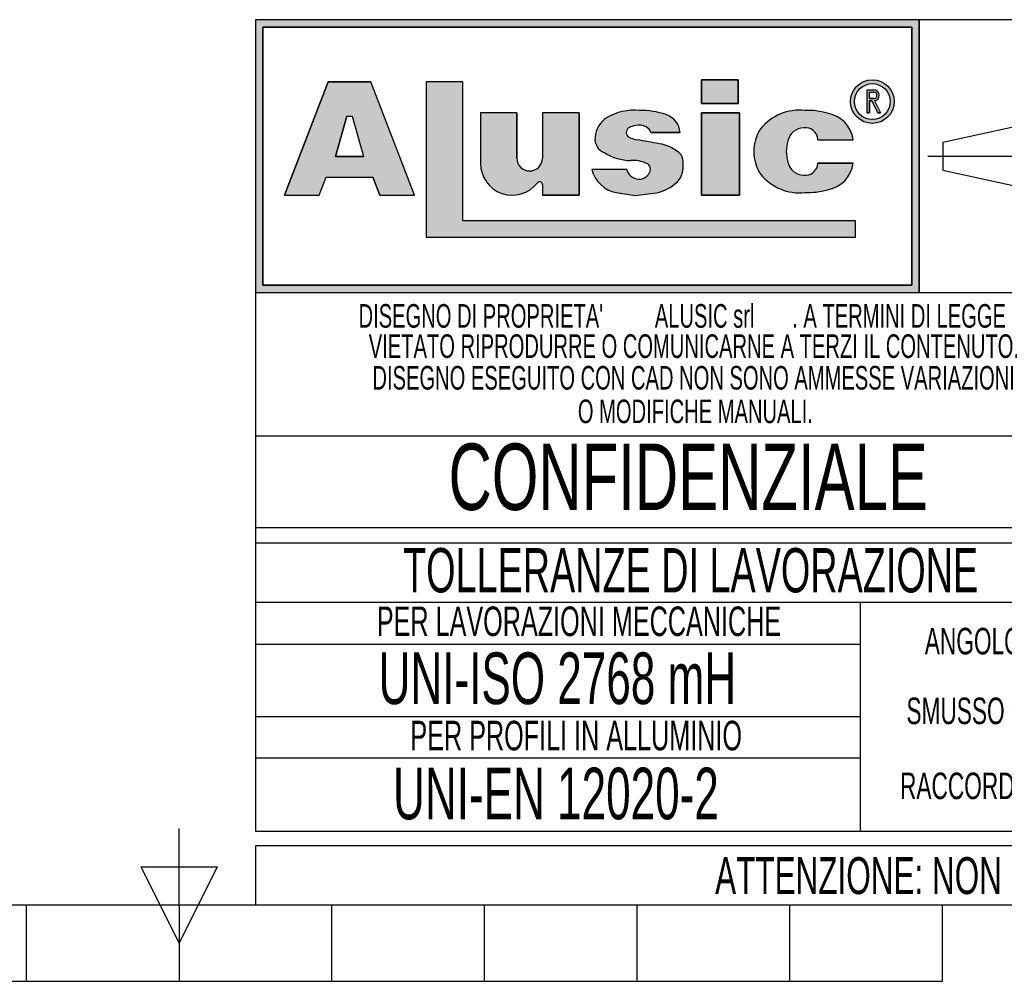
# Model space of a CAD drawing. Header units: millimetres. Extents: x 0 to 420, y 0 to 297.
# Tile 10 of 84: x 199 to 266, y 0 to 65. Entities that reach past the tile are written whole.
import ezdxf
from ezdxf.enums import TextEntityAlignment as Align

# ---------------------------------------------------------------- set-up
doc = ezdxf.new("R2010")
doc.units = ezdxf.units.MM
doc.linetypes.add('CENTERX2', pattern=[20.319999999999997, 12.7, -2.54, 2.54, -2.54])
doc.layers.add('CARTIGLIO', color=140, linetype='Continuous')
doc.styles.add('SLDTEXTSTYLE0', font='TXT', dxfattribs={"width": 0.6382978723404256})
doc.styles.add('SLDTEXTSTYLE1', font='TXT', dxfattribs={"width": 0.675})

# ---------------------------------------------------------------- blocks, each defined once
blk = doc.blocks.new('SW_NOTE_0_1')
at = {"layer": 'CARTIGLIO', "color": 0, "insert": (85.40558510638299, 3.222669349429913), "char_height": 2.5, "attachment_point": 2, "style": 'SLDTEXTSTYLE0'}
blk.add_mtext("ATTENZIONE: NON INTERPRETARE IL DISEGNO. IN CASO DI QUOTE MANCANTI O POCO CHIARE CONSULTARE L'UFFICIO TECNICO", dxfattribs=at)
blk = doc.blocks.new('SW_NOTE_0_14')
at = {"layer": 'CARTIGLIO', "color": 0, "insert": (6.67819148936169, 2.320321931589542), "char_height": 1.8, "attachment_point": 2, "style": 'SLDTEXTSTYLE0'}
blk.add_mtext("ANGOLO ±10'", dxfattribs=at)
blk = doc.blocks.new('SW_NOTE_0_15')
at = {"layer": 'CARTIGLIO', "color": 0, "insert": (23.93617021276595, 3.867203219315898), "char_height": 3, "attachment_point": 2, "style": 'SLDTEXTSTYLE0'}
blk.add_mtext('TOLLERANZE DI LAVORAZIONE', dxfattribs=at)
blk = doc.blocks.new('SW_NOTE_0_16')
at = {"layer": 'CARTIGLIO', "color": 0, "insert": (21.07265624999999, 5.800804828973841), "char_height": 4.500000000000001, "attachment_point": 2, "style": 'SLDTEXTSTYLE1'}
blk.add_mtext('CONFIDENZIALE', dxfattribs=at)
blk = doc.blocks.new('SW_NOTE_0_17')
at = {"layer": 'CARTIGLIO', "color": 0, "insert": (28.04255319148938, 2.062508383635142), "char_height": 1.6, "attachment_point": 2, "style": 'SLDTEXTSTYLE0'}
blk.add_mtext('DISEGNO ESEGUITO CON CAD NON SONO AMMESSE VARIAZIONI', dxfattribs=at)
blk = doc.blocks.new('SW_NOTE_0_18')
at = {"layer": 'CARTIGLIO', "color": 0, "insert": (27.3404255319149, 2.062508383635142), "char_height": 1.6, "attachment_point": 2, "style": 'SLDTEXTSTYLE0'}
blk.add_mtext('VIETATO RIPRODURRE O COMUNICARNE A TERZI IL CONTENUTO.', dxfattribs=at)
blk = doc.blocks.new('SW_NOTE_0_19')
at = {"layer": 'CARTIGLIO', "color": 0, "insert": (7.587765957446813, 2.320321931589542), "char_height": 1.8, "attachment_point": 2, "style": 'SLDTEXTSTYLE0'}
blk.add_mtext('SMUSSO 0.5x45°', dxfattribs=at)
blk = doc.blocks.new('SW_NOTE_0_20')
at = {"layer": 'CARTIGLIO', "color": 0, "insert": (10.40425531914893, 2.062508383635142), "char_height": 1.6, "attachment_point": 2, "style": 'SLDTEXTSTYLE0'}
blk.add_mtext('O MODIFICHE MANUALI.', dxfattribs=at)
blk = doc.blocks.new('SW_NOTE_0_21')
at = {"layer": 'CARTIGLIO', "color": 0, "char_height": 1.6, "attachment_point": 2, "style": 'SLDTEXTSTYLE0'}
for s, insert in [("DISEGNO DI PROPRIETA'", (10.27659574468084, 2.062508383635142)), ('ALUSIC srl', (25.45120500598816, 2.062508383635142)), (". A TERMINI DI LEGGE E'", (39.41078027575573, 2.062508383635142))]:
    blk.add_mtext(s, dxfattribs=dict(at, insert=insert))
blk = doc.blocks.new('SW_NOTE_0_22')
at = {"layer": 'CARTIGLIO', "color": 0, "insert": (8.569148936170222, 2.320321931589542), "char_height": 1.8, "attachment_point": 2, "style": 'SLDTEXTSTYLE0'}
blk.add_mtext('RACCORDO R 0.5', dxfattribs=at)
blk = doc.blocks.new('SW_NOTE_0_23')
at = {"layer": 'CARTIGLIO', "color": 0, "insert": (18.30319148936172, 2.578135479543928), "char_height": 2, "attachment_point": 2, "style": 'SLDTEXTSTYLE0'}
blk.add_mtext('PER LAVORAZIONI MECCANICHE', dxfattribs=at)
blk = doc.blocks.new('SW_NOTE_0_24')
at = {"layer": 'CARTIGLIO', "color": 0, "insert": (15.68484042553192, 4.511737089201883), "char_height": 3.5, "attachment_point": 2, "style": 'SLDTEXTSTYLE0'}
blk.add_mtext('UNI-ISO 2768 mH', dxfattribs=at)
blk = doc.blocks.new('SW_NOTE_0_25')
at = {"layer": 'CARTIGLIO', "color": 0, "insert": (13.85638297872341, 2.578135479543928), "char_height": 2, "attachment_point": 2, "style": 'SLDTEXTSTYLE0'}
blk.add_mtext('PER PROFILI IN ALLUMINIO', dxfattribs=at)
blk = doc.blocks.new('SW_NOTE_0_26')
at = {"layer": 'CARTIGLIO', "color": 0, "insert": (14.05585106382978, 4.511737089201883), "char_height": 3.5, "attachment_point": 2, "style": 'SLDTEXTSTYLE0'}
blk.add_mtext('UNI-EN 12020-2', dxfattribs=at)
blk = doc.blocks.new('Cartiglio ALUSIC')
at = {"layer": 'CARTIGLIO'}
h = blk.add_hatch(color=256, dxfattribs=at)
h.paths.add_polyline_path([(113.971100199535, 149.9990413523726), (113.971100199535, 131.4990413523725), (158.971100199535, 131.4990413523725), (158.971100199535, 149.9990413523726)], flags=0)
h.paths.add_polyline_path([(114.471100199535, 131.9990413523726), (114.471100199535, 149.4990413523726), (158.471100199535, 149.4990413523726), (158.471100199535, 131.9990413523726)], flags=0)
h = blk.add_hatch(color=256, dxfattribs=at)
h.paths.add_polyline_path([(118.292263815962, 138.1064632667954), (118.7611454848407, 139.3206628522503), (121.9303757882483, 139.3206628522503), (122.3992574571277, 138.1064632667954), (124.7510688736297, 138.1064632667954), (121.7833115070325, 145.7916640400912), (118.9082097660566, 145.7916640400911), (115.9404523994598, 138.1064632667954)], flags=0)
h.paths.add_polyline_path([(119.3961687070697, 140.7216809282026), (120.1708764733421, 143.4547391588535), (120.5206447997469, 143.4547391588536), (121.2953525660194, 140.721680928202)], flags=0)
for points in [[(128.0219401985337, 145.7956943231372), (125.5527056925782, 145.7956943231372), (125.5527056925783, 135.2696801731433), (154.6424359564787, 135.2696801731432), (154.6424359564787, 136.3597302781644), (128.0219401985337, 136.3597302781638)], [(144.2116339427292, 145.9308884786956), (144.2116339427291, 144.3245774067), (146.6985305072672, 144.3245774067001), (146.6985305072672, 145.9308884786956)], [(146.7838932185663, 143.6808359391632), (144.2116339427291, 143.6808359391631), (144.2116339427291, 138.1064632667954), (146.7838932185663, 138.1064632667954)]]:
    blk.add_hatch(color=256, dxfattribs=at).paths.add_polyline_path(points, flags=0)
h = blk.add_hatch(color=256, dxfattribs=at)
edge = h.paths.add_edge_path(flags=0)
edge.add_arc((155.7921827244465, 144.4510199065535), 1.479868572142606, 0, 360)
edge = h.paths.add_edge_path(flags=0)
edge.add_arc((155.7921827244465, 144.4510199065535), 1.214864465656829, 0, 360)
h = blk.add_hatch(color=256, dxfattribs=at)
edge = h.paths.add_edge_path(flags=0)
edge.add_arc((155.8903200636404, 144.8676091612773), 0.3723980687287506, 277.1406326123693, 450.0000000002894)
edge.add_line((155.8903200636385, 145.240007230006), (155.450204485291, 145.240007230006))
edge.add_line((155.450204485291, 145.240007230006), (155.450204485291, 143.6880606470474))
edge.add_line((155.450204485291, 143.6880606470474), (155.605611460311, 143.6880606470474))
edge.add_line((155.605611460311, 143.6880606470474), (155.605611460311, 144.4952110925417))
edge.add_line((155.605611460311, 144.4952110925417), (155.764003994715, 144.4952110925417))
edge.add_line((155.764003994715, 144.4952110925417), (156.171212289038, 143.6880606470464))
edge.add_line((156.171212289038, 143.6880606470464), (156.3452765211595, 143.6880606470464))
edge.add_line((156.3452765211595, 143.6880606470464), (155.9366110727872, 144.4980993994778))
edge = h.paths.add_edge_path(flags=0)
edge.add_line((155.6056114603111, 145.0846002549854), (155.8903200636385, 145.0846002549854))
edge.add_arc((155.8903200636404, 144.8676091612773), 0.2169910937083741, -90.00000000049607, 90.00000000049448, ccw=False)
edge.add_line((155.8903200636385, 144.6506180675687), (155.6056114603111, 144.6506180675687))
edge.add_line((155.6056114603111, 144.6506180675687), (155.6056114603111, 145.0846002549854))
h = blk.add_hatch(color=256, dxfattribs=at)
edge = h.paths.add_edge_path(flags=0)
edge.add_arc((132.5578484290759, 140.6186164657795), 0.8721260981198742, 180, 360, ccw=False)
edge.add_line((131.6857223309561, 140.6186164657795), (131.6857223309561, 143.6808359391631))
edge.add_line((131.6857223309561, 143.6808359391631), (129.2243885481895, 143.6808359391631))
edge.add_line((129.2243885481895, 143.6808359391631), (129.2243885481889, 140.2640777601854))
edge.add_arc((131.3820030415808, 140.2640777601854), 2.157614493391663, 180, 321.9680973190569)
edge.add_arc((133.2350345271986, 138.8146685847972), 0.1949400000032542, 3.751097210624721e-10, 141.9680973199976, ccw=False)
edge.add_line((133.4299745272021, 138.8146685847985), (133.4299745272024, 138.106463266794))
edge.add_line((133.4299745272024, 138.106463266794), (135.91068894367, 138.106463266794))
edge.add_line((135.91068894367, 138.106463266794), (135.9106889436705, 143.6808359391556))
edge.add_line((135.9106889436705, 143.6808359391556), (133.4299745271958, 143.6808359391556))
edge.add_line((133.4299745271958, 143.6808359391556), (133.4299745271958, 140.6186164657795))
h = blk.add_hatch(color=256, dxfattribs=at)
edge = h.paths.add_edge_path(flags=0)
edge.add_line((139.7219511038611, 138.0874905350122), (140.9616140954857, 138.2313935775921))
edge.add_arc((140.6251358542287, 140.9172664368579), 2.706867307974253, 277.1406456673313, 311.0032214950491)
edge.add_arc((141.7459062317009, 139.8536948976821), 1.178212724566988, 303.7868133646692, 347.8980612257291)
edge.add_arc((141.0550130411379, 140.1458147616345), 1.920162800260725, 343.6935231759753, 381.4193527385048)
edge.add_arc((140.9170023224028, 138.8528855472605), 2.77207698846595, 46.00269433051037, 81.25096772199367)
edge.add_arc((133.1604335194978, 99.54681763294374), 42.8338661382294, 78.993004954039, 81.01866969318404)
edge.add_arc((140.0875549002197, 143.5111497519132), 1.672976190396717, 238.77709912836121, 261.74465207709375, ccw=False)
edge.add_arc((139.511171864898, 142.3534770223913), 0.3988810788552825, 114.64010585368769, 223.1865854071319, ccw=False)
edge.add_arc((139.9292750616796, 141.471492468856), 1.374925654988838, 90.51660503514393, 115.15343256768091, ccw=False)
edge.add_arc((139.978971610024, 141.8617877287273), 0.986530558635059, 50.69488274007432, 93.60864602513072, ccw=False)
edge.add_arc((140.2656634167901, 142.2302567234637), 0.519939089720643, 14.547573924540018, 49.4198797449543, ccw=False)
edge.add_line((140.7689329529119, 142.3608569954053), (142.7634621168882, 142.3608569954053))
edge.add_arc((141.3534729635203, 142.2214802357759), 1.416861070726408, 5.645321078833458, 71.38339334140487)
edge.add_arc((140.0918708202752, 138.6413140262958), 5.212710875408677, 70.80435731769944, 90.86664277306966)
edge.add_arc((139.6876943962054, 140.01898057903), 3.848224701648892, 85.15036290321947, 119.9120405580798)
edge.add_arc((138.7589405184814, 141.8826763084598), 1.774008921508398, 123.9309471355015, 174.9914571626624)
edge.add_arc((138.007121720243, 141.9227892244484), 1.021881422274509, 173.5516105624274, 249.3813116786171)
edge.add_arc((139.4480837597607, 143.8857829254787), 3.430150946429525, 238.3320469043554, 269.1908231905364)
edge.add_arc((139.5671105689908, 138.3083973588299), 2.154096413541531, 64.99796384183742, 94.45891481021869, ccw=False)
edge.add_arc((140.3551381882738, 139.8813550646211), 0.398545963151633, -35.586121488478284, 72.11412463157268, ccw=False)
edge.add_arc((139.9862171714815, 139.9393420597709), 0.7512299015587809, 245.201083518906, 337.29941344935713, ccw=False)
edge.add_arc((139.934335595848, 140.0154535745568), 0.8024620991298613, 192.5591591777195, 250.8523518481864, ccw=False)
edge.add_line((139.1510748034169, 139.8409601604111), (136.768183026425, 139.8409601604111))
edge.add_arc((138.8654850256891, 140.4022414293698), 2.1711085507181, 194.9824340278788, 258.3364147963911)
edge.add_line((138.4265630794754, 138.2759630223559), (139.7219511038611, 138.0874905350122))
h = blk.add_hatch(color=256, dxfattribs=at)
edge = h.paths.add_edge_path(flags=0)
edge.add_arc((151.1448446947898, 140.5631500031), 1.095489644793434, 191.1589777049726, 269.9285492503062, ccw=False)
edge.add_arc((152.2932291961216, 141.066632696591), 2.335462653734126, 162.1599290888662, 197.8400709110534, ccw=False)
edge.add_arc((151.1448446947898, 141.5701153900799), 1.095489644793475, 90.07145075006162, 168.8410222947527, ccw=False)
edge.add_arc((151.2517282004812, 141.8150308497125), 0.8574339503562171, 2.566657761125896, 97.25285314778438, ccw=False)
edge.add_line((152.108301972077, 141.8534281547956), (154.4848142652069, 141.8534281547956))
edge.add_arc((152.4212904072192, 141.6061501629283), 2.078287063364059, 6.833333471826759, 81.00039250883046)
edge.add_arc((151.336234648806, 138.6914263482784), 5.163706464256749, 74.1517675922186, 91.31975036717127)
edge.add_arc((150.8738064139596, 140.4366829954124), 3.434301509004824, 84.25969198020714, 140.8312604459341)
edge.add_arc((150.5707293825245, 141.0666326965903), 2.817144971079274, 146.8823062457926, 213.1176937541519)
edge.add_arc((150.87380641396, 141.6965823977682), 3.434301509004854, 219.1687395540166, 275.7403080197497)
edge.add_arc((151.3362346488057, 143.4418390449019), 5.163706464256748, 268.6802496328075, 285.8482324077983)
edge.add_arc((152.4212904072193, 140.5271152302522), 2.078287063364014, 278.9996074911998, 353.1666665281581)
edge.add_line((154.4848142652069, 140.2798372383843), (152.1083019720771, 140.2798372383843))
edge.add_arc((151.2517282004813, 140.3182345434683), 0.8574339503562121, 262.7471468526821, 357.4333422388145, ccw=False)
for p, q in [((113.971100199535, 149.9990413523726), (113.971100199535, 131.4990413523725)), ((113.971100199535, 149.9990413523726), (113.971100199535, 94.99904135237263)), ((173.971100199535, 149.9990413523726), (113.971100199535, 149.9990413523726)), ((158.971100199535, 149.9990413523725), (113.971100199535, 149.9990413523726)), ((113.971100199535, 149.9990413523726), (113.971100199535, 131.4990413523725)), ((113.971100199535, 149.9990413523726), (113.971100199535, 115.5498549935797)), ((158.971100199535, 131.4990413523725), (158.971100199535, 149.9990413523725)), ((158.971100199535, 149.9990413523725), (158.971100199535, 131.4990413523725)), ((114.471100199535, 131.9990413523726), (114.471100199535, 149.4990413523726)), ((114.471100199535, 149.4990413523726), (114.471100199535, 131.9990413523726)), ((114.471100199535, 149.4990413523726), (158.471100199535, 149.4990413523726)), ((158.471100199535, 149.4990413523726), (114.471100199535, 149.4990413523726)), ((158.471100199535, 149.4990413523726), (158.471100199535, 131.9990413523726)), ((158.471100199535, 131.9990413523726), (158.471100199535, 149.4990413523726)), ((118.9082097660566, 145.7916640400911), (115.9404523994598, 138.1064632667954)), ((115.9404523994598, 138.1064632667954), (118.9082097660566, 145.7916640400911)), ((121.7833115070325, 145.7916640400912), (118.9082097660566, 145.7916640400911)), ((118.9082097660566, 145.7916640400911), (121.7833115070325, 145.7916640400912)), ((124.7510688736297, 138.1064632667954), (121.7833115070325, 145.7916640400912)), ((124.7510688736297, 138.1064632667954), (121.7833115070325, 145.7916640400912)), ((128.0219401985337, 145.7956943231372), (125.5527056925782, 145.7956943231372)), ((125.5527056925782, 145.7956943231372), (125.5527056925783, 135.2696801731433)), ((128.0219401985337, 145.7956943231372), (125.5527056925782, 145.7956943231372)), ((125.5527056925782, 145.7956943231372), (125.5527056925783, 135.2696801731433)), ((128.0219401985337, 136.3597302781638), (128.0219401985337, 145.7956943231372)), ((128.0219401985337, 136.3597302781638), (128.0219401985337, 145.7956943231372)), ((146.6985305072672, 145.9308884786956), (144.2116339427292, 145.9308884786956)), ((144.2116339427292, 145.9308884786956), (144.2116339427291, 144.3245774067)), ((144.2116339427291, 144.3245774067), (144.2116339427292, 145.9308884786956)), ((144.2116339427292, 145.9308884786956), (146.6985305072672, 145.9308884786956)), ((146.6985305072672, 145.9308884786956), (146.6985305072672, 144.3245774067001)), ((146.6985305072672, 144.3245774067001), (146.6985305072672, 145.9308884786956)), ((155.450204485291, 143.6880606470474), (155.450204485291, 145.240007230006)), ((155.450204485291, 143.6880606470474), (155.450204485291, 145.240007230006)), ((155.450204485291, 145.240007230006), (155.8903200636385, 145.240007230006)), ((155.450204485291, 145.240007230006), (155.8903200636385, 145.240007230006)), ((155.6056114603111, 145.0846002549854), (155.8903200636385, 145.0846002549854)), ((155.6056114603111, 144.6506180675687), (155.6056114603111, 145.0846002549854)), ((155.6056114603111, 144.6506180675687), (155.6056114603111, 145.0846002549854)), ((155.6056114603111, 145.0846002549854), (155.8903200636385, 145.0846002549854)), ((144.2116339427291, 144.3245774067), (146.6985305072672, 144.3245774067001)), ((146.6985305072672, 144.3245774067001), (144.2116339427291, 144.3245774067)), ((155.6056114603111, 144.6506180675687), (155.8903200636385, 144.6506180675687)), ((155.8903200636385, 144.6506180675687), (155.6056114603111, 144.6506180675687)), ((155.605611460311, 144.4952110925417), (155.605611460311, 143.6880606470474)), ((155.605611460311, 143.6880606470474), (155.605611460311, 144.4952110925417)), ((155.764003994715, 144.4952110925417), (155.605611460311, 144.4952110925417)), ((155.605611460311, 144.4952110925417), (155.764003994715, 144.4952110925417)), ((156.171212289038, 143.6880606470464), (155.764003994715, 144.4952110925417)), ((155.764003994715, 144.4952110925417), (156.171212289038, 143.6880606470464)), ((155.9366110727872, 144.4980993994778), (156.3452765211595, 143.6880606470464)), ((155.9366110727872, 144.4980993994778), (156.3452765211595, 143.6880606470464)), ((129.2243885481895, 143.6808359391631), (129.2243885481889, 140.2640777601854)), ((131.6857223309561, 143.6808359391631), (129.2243885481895, 143.6808359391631)), ((131.6857223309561, 143.6808359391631), (129.2243885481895, 143.6808359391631)), ((129.2243885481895, 143.6808359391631), (129.2243885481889, 140.2640777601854)), ((131.6857223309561, 140.6186164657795), (131.6857223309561, 143.6808359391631)), ((131.6857223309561, 143.6808359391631), (131.6857223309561, 140.6186164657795)), ((135.9106889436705, 143.6808359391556), (133.4299745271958, 143.6808359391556)), ((133.4299745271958, 143.6808359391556), (133.4299745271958, 140.6186164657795)), ((133.4299745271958, 143.6808359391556), (133.4299745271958, 140.6186164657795)), ((135.9106889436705, 143.6808359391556), (133.4299745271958, 143.6808359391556)), ((135.9106889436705, 143.6808359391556), (135.91068894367, 138.106463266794)), ((135.91068894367, 138.106463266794), (135.9106889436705, 143.6808359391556)), ((146.7838932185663, 143.6808359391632), (144.2116339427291, 143.6808359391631)), ((144.2116339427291, 143.6808359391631), (144.2116339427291, 138.1064632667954)), ((144.2116339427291, 143.6808359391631), (146.7838932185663, 143.6808359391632)), ((144.2116339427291, 138.1064632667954), (144.2116339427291, 143.6808359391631)), ((146.7838932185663, 138.1064632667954), (146.7838932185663, 143.6808359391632)), ((146.7838932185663, 143.6808359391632), (146.7838932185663, 138.1064632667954)), ((155.450204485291, 143.6880606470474), (155.605611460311, 143.6880606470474)), ((155.605611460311, 143.6880606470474), (155.450204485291, 143.6880606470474)), ((156.171212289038, 143.6880606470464), (156.3452765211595, 143.6880606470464)), ((156.3452765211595, 143.6880606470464), (156.171212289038, 143.6880606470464)), ((119.3961687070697, 140.7216809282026), (120.1708764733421, 143.4547391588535)), ((120.1708764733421, 143.4547391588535), (119.3961687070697, 140.7216809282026)), ((120.1708764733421, 143.4547391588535), (120.5206447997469, 143.4547391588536)), ((120.1708764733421, 143.4547391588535), (120.5206447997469, 143.4547391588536)), ((120.5206447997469, 143.4547391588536), (121.2953525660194, 140.721680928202)), ((120.5206447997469, 143.4547391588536), (121.2953525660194, 140.721680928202)), ((160.5624374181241, 141.7060810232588), (166.0550106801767, 142.8872795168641)), ((140.7689329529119, 142.3608569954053), (142.7634621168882, 142.3608569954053)), ((142.7634621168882, 142.3608569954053), (140.7689329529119, 142.3608569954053)), ((152.108301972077, 141.8534281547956), (154.4848142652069, 141.8534281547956)), ((152.108301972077, 141.8534281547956), (154.4848142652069, 141.8534281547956)), ((160.5624374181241, 141.7060810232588), (160.5624374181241, 139.7920016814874)), ((121.2953525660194, 140.721680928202), (119.3961687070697, 140.7216809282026)), ((119.3961687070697, 140.7216809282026), (121.2953525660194, 140.721680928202)), ((154.4848142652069, 140.2798372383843), (152.1083019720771, 140.2798372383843)), ((152.1083019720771, 140.2798372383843), (154.4848142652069, 140.2798372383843)), ((139.1510748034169, 139.8409601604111), (136.768183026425, 139.8409601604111)), ((139.1510748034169, 139.8409601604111), (136.768183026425, 139.8409601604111)), ((160.5624374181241, 139.7920016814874), (166.0550106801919, 138.6108031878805)), ((118.292263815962, 138.1064632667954), (118.7611454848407, 139.3206628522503)), ((118.292263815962, 138.1064632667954), (118.7611454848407, 139.3206628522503)), ((118.7611454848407, 139.3206628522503), (121.9303757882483, 139.3206628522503)), ((118.7611454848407, 139.3206628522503), (121.9303757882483, 139.3206628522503)), ((122.3992574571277, 138.1064632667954), (121.9303757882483, 139.3206628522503)), ((121.9303757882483, 139.3206628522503), (122.3992574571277, 138.1064632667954)), ((133.4299745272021, 138.8146685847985), (133.4299745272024, 138.106463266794)), ((133.4299745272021, 138.8146685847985), (133.4299745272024, 138.106463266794)), ((138.4265630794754, 138.2759630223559), (139.7219511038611, 138.0874905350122)), ((138.4265630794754, 138.2759630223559), (139.7219511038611, 138.0874905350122)), ((139.7219511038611, 138.0874905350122), (140.9616140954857, 138.2313935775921)), ((139.7219511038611, 138.0874905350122), (140.9616140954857, 138.2313935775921)), ((115.9404523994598, 138.1064632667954), (118.292263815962, 138.1064632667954)), ((115.9404523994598, 138.1064632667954), (118.292263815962, 138.1064632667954)), ((122.3992574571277, 138.1064632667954), (124.7510688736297, 138.1064632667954)), ((122.3992574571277, 138.1064632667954), (124.7510688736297, 138.1064632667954)), ((133.4299745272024, 138.106463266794), (135.91068894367, 138.106463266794)), ((135.91068894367, 138.106463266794), (133.4299745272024, 138.106463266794)), ((144.2116339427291, 138.1064632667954), (146.7838932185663, 138.1064632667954)), ((146.7838932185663, 138.1064632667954), (144.2116339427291, 138.1064632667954)), ((154.6424359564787, 136.3597302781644), (128.0219401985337, 136.3597302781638)), ((154.6424359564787, 136.3597302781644), (128.0219401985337, 136.3597302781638)), ((154.6424359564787, 135.2696801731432), (154.6424359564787, 136.3597302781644)), ((154.6424359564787, 135.2696801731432), (154.6424359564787, 136.3597302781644)), ((125.5527056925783, 135.2696801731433), (154.6424359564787, 135.2696801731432)), ((125.5527056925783, 135.2696801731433), (154.6424359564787, 135.2696801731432)), ((158.471100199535, 131.9990413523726), (114.471100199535, 131.9990413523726)), ((114.471100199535, 131.9990413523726), (158.471100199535, 131.9990413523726)), ((113.971100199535, 131.4990413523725), (158.971100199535, 131.4990413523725)), ((113.971100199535, 131.4990413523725), (173.971100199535, 131.4990413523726)), ((173.971100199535, 121.7636603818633), (113.971100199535, 121.7636603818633)), ((173.971100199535, 115.5498549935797), (113.971100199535, 115.5498549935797)), ((113.971100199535, 114.5498549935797), (173.971100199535, 114.5498549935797)), ((113.971100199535, 114.5498549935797), (113.971100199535, 94.99904135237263)), ((173.9571410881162, 110.4900006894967), (113.9571410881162, 110.4900006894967)), ((154.9806365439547, 94.99904135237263), (154.9806365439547, 110.4900006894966)), ((113.971100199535, 107.6716313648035), (154.9806365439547, 107.6716313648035)), ((154.9806365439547, 102.7445210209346), (113.971100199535, 102.7445210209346)), ((113.9850593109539, 99.96496483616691), (154.9945956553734, 99.96496483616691)), ((113.971100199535, 94.99904135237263), (173.971100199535, 94.99904135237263)), ((313.621100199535, 93.99904135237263), (113.971100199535, 93.99904135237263)), ((113.971100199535, 93.99904135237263), (113.971100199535, 89.99904135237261)), ((113.971100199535, 89.99904135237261), (313.621100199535, 89.99904135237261))]:
    blk.add_line(p, q, dxfattribs=at)
at = {"layer": 'CARTIGLIO', "linetype": 'CENTERX2'}
blk.add_line((159.5584198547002, 140.749041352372), (173.3837805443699, 140.749041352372), dxfattribs=at)
at = {"layer": 'CARTIGLIO', "linetype": 'Continuous'}
blk.add_line((113.9695322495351, 89.99904135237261), (313.621100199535, 89.99904135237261), dxfattribs=at)
at = {"layer": 'CARTIGLIO'}
for radius in [1.479868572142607, 1.479868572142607, 1.214864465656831, 1.214864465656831]:
    blk.add_circle((155.7921827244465, 144.4510199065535), radius, dxfattribs=at)
for centre, radius, start, end in [((155.8903200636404, 144.8676091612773), 0.3723980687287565, 277.1406326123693, 90.00000000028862), ((155.8903200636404, 144.8676091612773), 0.3723980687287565, 277.1406326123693, 90.00000000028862), ((155.8903200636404, 144.8676091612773), 0.2169910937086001, 269.9999999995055, 90.00000000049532), ((155.8903200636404, 144.8676091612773), 0.2169910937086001, 269.9999999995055, 90.00000000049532), ((139.6876943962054, 140.01898057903), 3.848224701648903, 85.15036290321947, 119.9120405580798), ((139.6876943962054, 140.01898057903), 3.848224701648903, 85.15036290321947, 119.9120405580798), ((140.0918708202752, 138.6413140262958), 5.212710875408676, 70.80435731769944, 90.86664277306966), ((140.0918708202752, 138.6413140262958), 5.212710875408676, 70.80435731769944, 90.86664277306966), ((141.3534729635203, 142.2214802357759), 1.416861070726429, 5.645321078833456, 71.38339334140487), ((141.3534729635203, 142.2214802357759), 1.416861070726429, 5.645321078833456, 71.38339334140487), ((150.8738064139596, 140.4366829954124), 3.434301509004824, 84.25969198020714, 140.8312604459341), ((150.8738064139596, 140.4366829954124), 3.434301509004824, 84.25969198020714, 140.8312604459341), ((151.336234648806, 138.6914263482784), 5.163706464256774, 74.1517675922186, 91.31975036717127), ((151.336234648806, 138.6914263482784), 5.163706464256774, 74.1517675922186, 91.31975036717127), ((152.4212904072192, 141.6061501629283), 2.078287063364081, 6.833333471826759, 81.00039250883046), ((152.4212904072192, 141.6061501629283), 2.078287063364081, 6.833333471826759, 81.00039250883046), ((138.7589405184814, 141.8826763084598), 1.774008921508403, 123.9309471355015, 174.9914571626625), ((138.7589405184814, 141.8826763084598), 1.774008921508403, 123.9309471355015, 174.9914571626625), ((139.511171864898, 142.3534770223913), 0.3988810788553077, 114.6401058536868, 223.1865854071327), ((139.511171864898, 142.3534770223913), 0.3988810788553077, 114.6401058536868, 223.1865854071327), ((139.9292750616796, 141.471492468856), 1.374925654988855, 90.51660503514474, 115.1534325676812), ((139.9292750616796, 141.471492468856), 1.374925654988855, 90.51660503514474, 115.1534325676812), ((139.978971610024, 141.8617877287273), 0.9865305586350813, 50.69488274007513, 93.60864602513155), ((139.978971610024, 141.8617877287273), 0.9865305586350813, 50.69488274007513, 93.60864602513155), ((140.2656634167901, 142.2302567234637), 0.5199390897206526, 14.5475739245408, 49.41987974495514), ((140.2656634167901, 142.2302567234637), 0.5199390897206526, 14.5475739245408, 49.41987974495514), ((150.5707293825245, 141.0666326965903), 2.81714497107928, 146.8823062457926, 213.1176937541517), ((150.5707293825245, 141.0666326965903), 2.81714497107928, 146.8823062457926, 213.1176937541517), ((151.1448446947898, 141.5701153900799), 1.095489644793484, 90.07145075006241, 168.8410222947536), ((151.1448446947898, 141.5701153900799), 1.095489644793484, 90.07145075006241, 168.8410222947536), ((151.2517282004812, 141.8150308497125), 0.8574339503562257, 2.566657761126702, 97.25285314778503), ((151.2517282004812, 141.8150308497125), 0.8574339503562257, 2.566657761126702, 97.25285314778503), ((138.007121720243, 141.9227892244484), 1.021881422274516, 173.5516105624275, 249.381311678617), ((138.007121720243, 141.9227892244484), 1.021881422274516, 173.5516105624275, 249.381311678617), ((140.0875549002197, 143.5111497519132), 1.672976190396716, 238.777099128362, 261.7446520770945), ((140.0875549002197, 143.5111497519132), 1.672976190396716, 238.777099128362, 261.7446520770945), ((133.1604335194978, 99.54681763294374), 42.83386613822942, 78.993004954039, 81.01866969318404), ((133.1604335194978, 99.54681763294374), 42.83386613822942, 78.993004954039, 81.01866969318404), ((140.9170023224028, 138.8528855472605), 2.77207698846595, 46.00269433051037, 81.25096772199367), ((140.9170023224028, 138.8528855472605), 2.77207698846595, 46.00269433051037, 81.25096772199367), ((152.2932291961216, 141.066632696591), 2.335462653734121, 162.159929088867, 197.8400709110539), ((152.2932291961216, 141.066632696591), 2.335462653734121, 162.159929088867, 197.8400709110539), ((139.4480837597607, 143.8857829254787), 3.430150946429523, 238.3320469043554, 269.1908231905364), ((139.4480837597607, 143.8857829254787), 3.430150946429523, 238.3320469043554, 269.1908231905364), ((131.3820030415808, 140.2640777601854), 2.157614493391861, 180, 321.9680973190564), ((131.3820030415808, 140.2640777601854), 2.157614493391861, 180, 321.9680973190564), ((132.5578484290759, 140.6186164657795), 0.8721260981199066, 180, 0), ((132.5578484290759, 140.6186164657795), 0.8721260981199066, 180, 0), ((139.5671105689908, 138.3083973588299), 2.154096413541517, 64.99796384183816, 94.45891481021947), ((139.5671105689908, 138.3083973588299), 2.154096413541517, 64.99796384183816, 94.45891481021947), ((140.3551381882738, 139.8813550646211), 0.398545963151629, 324.4138785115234, 72.11412463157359), ((140.3551381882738, 139.8813550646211), 0.398545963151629, 324.4138785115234, 72.11412463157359), ((141.0550130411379, 140.1458147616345), 1.920162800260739, 343.6935231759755, 21.41935273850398), ((141.0550130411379, 140.1458147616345), 1.920162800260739, 343.6935231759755, 21.41935273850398), ((151.1448446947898, 140.5631500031), 1.095489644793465, 191.1589777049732, 269.9285492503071), ((151.1448446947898, 140.5631500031), 1.095489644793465, 191.1589777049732, 269.9285492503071), ((151.2517282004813, 140.3182345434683), 0.8574339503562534, 262.7471468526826, 357.4333422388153), ((151.2517282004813, 140.3182345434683), 0.8574339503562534, 262.7471468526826, 357.4333422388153), ((152.4212904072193, 140.5271152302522), 2.078287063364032, 278.9996074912, 353.1666665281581), ((152.4212904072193, 140.5271152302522), 2.078287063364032, 278.9996074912, 353.1666665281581), ((138.8654850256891, 140.4022414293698), 2.171108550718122, 194.9824340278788, 258.3364147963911), ((138.8654850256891, 140.4022414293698), 2.171108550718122, 194.9824340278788, 258.3364147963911), ((139.934335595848, 140.0154535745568), 0.8024620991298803, 192.5591591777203, 250.8523518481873), ((139.934335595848, 140.0154535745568), 0.8024620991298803, 192.5591591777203, 250.8523518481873), ((139.9862171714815, 139.9393420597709), 0.7512299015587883, 245.2010835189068, 337.2994134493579), ((139.9862171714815, 139.9393420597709), 0.7512299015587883, 245.2010835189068, 337.2994134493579), ((141.7459062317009, 139.8536948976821), 1.178212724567, 303.7868133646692, 347.8980612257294), ((141.7459062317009, 139.8536948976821), 1.178212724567, 303.7868133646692, 347.8980612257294), ((150.87380641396, 141.6965823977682), 3.434301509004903, 219.1687395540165, 275.7403080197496), ((150.87380641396, 141.6965823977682), 3.434301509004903, 219.1687395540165, 275.7403080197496), ((133.2350345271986, 138.8146685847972), 0.1949400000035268, 3.759104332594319e-10, 141.9680973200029), ((133.2350345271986, 138.8146685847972), 0.1949400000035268, 3.759104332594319e-10, 141.9680973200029), ((140.6251358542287, 140.9172664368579), 2.706867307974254, 277.1406456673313, 311.0032214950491), ((140.6251358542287, 140.9172664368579), 2.706867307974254, 277.1406456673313, 311.0032214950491), ((151.3362346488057, 143.4418390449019), 5.163706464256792, 268.6802496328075, 285.8482324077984), ((151.3362346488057, 143.4418390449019), 5.163706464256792, 268.6802496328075, 285.8482324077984)]:
    blk.add_arc(centre, radius, start, end, dxfattribs=at)
at = {"layer": 'CARTIGLIO', "color": 140}
for name, p in [('SW_NOTE_0_21', (118.9711016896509, 128.6603244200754)), ('SW_NOTE_0_18', (116.3533271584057, 126.6141659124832)), ('SW_NOTE_0_17', (115.6355512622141, 124.4682551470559)), ('SW_NOTE_0_20', (133.3899886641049, 122.1920407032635)), ('SW_NOTE_0_16', (122.2362996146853, 115.4679531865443)), ('SW_NOTE_0_15', (119.5374520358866, 110.3183836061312)), ('SW_NOTE_0_23', (117.6003680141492, 107.6481432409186)), ('SW_NOTE_0_14', (157.5950277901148, 106.4612057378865)), ('SW_NOTE_0_24', (118.7522918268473, 102.6005131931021)), ('SW_NOTE_0_19', (156.6725276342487, 101.7341689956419)), ('SW_NOTE_0_25', (121.8587729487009, 99.90266357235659)), ('SW_NOTE_0_26', (120.2859705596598, 94.78943414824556)), ('SW_NOTE_0_22', (155.6312777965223, 96.6517264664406)), ('SW_NOTE_0_1', (127.6311861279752, 90.01640253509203))]:
    blk.add_blockref(name, p, dxfattribs=at)
at = {"layer": 'CARTIGLIO', "color": 140, "style": 'SLDTEXTSTYLE0', "width": 0.6382978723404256}
for tag, height, p in [('AUTOATTR1', 3.5, (223.449403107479, 133.7003798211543)), ('AUTOATTR2', 3.5, (221.9290871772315, 127.4217635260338)), ('AUTOATTR11', 3.5, (222.8622803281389, 121.4105734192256)), ('AUTOATTR8', 4, (219.2444208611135, 110.0025032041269)), ('AUTOATTR9', 4, (218.1221976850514, 100.4234402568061)), ('AUTOATTR0', 4, (249.0325362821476, 100.3118048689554))]:
    blk.add_attdef(tag, text='', height=height, dxfattribs=at).set_placement(p, align=Align.TOP_CENTER)
at = {"layer": 'CARTIGLIO', "color": 140}
for tag in ['AUTOATTR13', 'AUTOATTR12', 'AUTOATTR10', 'AUTOATTR7', 'AUTOATTR6', 'AUTOATTR5', 'AUTOATTR4', 'AUTOATTR3']:
    blk.add_attdef(tag, (0, 0), '', height=4, dxfattribs=at)

msp = doc.modelspace()

# ---------------------------------------------------------------- linework, layer by layer
at = {"layer": 'CARTIGLIO', "linetype": 'Continuous'}
for p, q in [((210.0037561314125, 5.171001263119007), (210.0037561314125, 10.34521728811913)), ((207.4166481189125, 7.758109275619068), (212.5908641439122, 7.758109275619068)), ((210.0037561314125, 2.583893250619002), (207.4166481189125, 7.758109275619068)), ((212.5908641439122, 7.758109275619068), (210.0037561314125, 2.583893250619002)), ((5.180115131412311, 5.171001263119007), (414.8273971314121, 5.171001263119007)), ((199.6553240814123, -0.003214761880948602), (199.6553240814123, 5.171001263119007)), ((210.0037561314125, 5.171001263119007), (210.0037561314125, -0.003214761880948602)), ((215.1758291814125, 5.171001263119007), (414.8273971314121, 5.171001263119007)), ((220.3521881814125, -0.003214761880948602), (220.3521881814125, 5.171001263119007)), ((230.7006202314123, -0.003214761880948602), (230.7006202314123, 5.171001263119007)), ((241.0490522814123, -0.003214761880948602), (241.0490522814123, 5.171001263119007)), ((251.3974843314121, -0.003214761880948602), (251.3974843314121, 5.171001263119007)), ((261.7459163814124, -0.003214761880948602), (261.7459163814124, 5.171001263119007)), ((158.2615958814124, -0.003214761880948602), (261.7459163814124, -0.003214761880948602))]:
    msp.add_line(p, q, dxfattribs=at)
at = {"layer": 'CARTIGLIO'}
msp.add_line((215.1773971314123, 5.171001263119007), (414.8273971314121, 5.171001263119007), dxfattribs=at)

# ---------------------------------------------------------------- block references
msp.add_blockref('Cartiglio ALUSIC', (101.206296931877, -84.82804008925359), dxfattribs=at)

doc.saveas('drawing.dxf')
